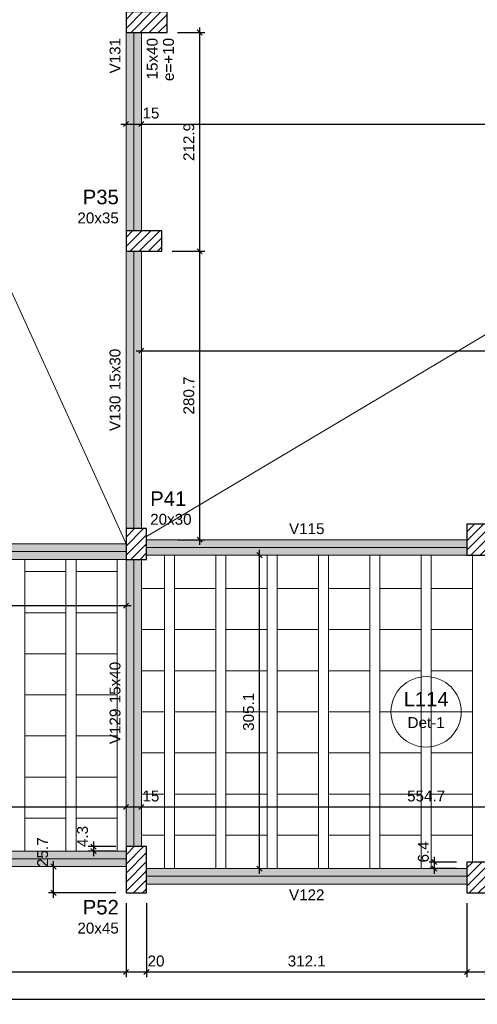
# Model space of a CAD drawing. Header units: millimetres. Extents: x 0 to 119, y 0 to 84.
# Tile 5 of 35: x 21 to 30, y 32 to 51. Entities that reach past the tile are written whole.
import ezdxf

# ---------------------------------------------------------------- set-up
doc = ezdxf.new("R2010")
doc.units = ezdxf.units.MM
doc.header["$MEASUREMENT"] = 0
doc.linetypes.add('NULL', pattern=[0])
doc.layers.get('0').update_dxf_attribs({"lineweight": 18})
for name, color, linetype, lineweight in [('FO-Aberturas', 7, 'Continuous', 5), ('FO-Cotas', 5, 'Continuous', 5), ('FO-Eixos', 5, 'Continuous', 5), ('FO-Hachura pilar que passa', 19, 'Continuous', 5), ('FO-Hachura viga', 43, 'Continuous', 5), ('FO-Hachuras das lajes', 1, 'Continuous', 20), ('FO-Pilares', 4, 'Continuous', 30), ('FO-Textos das lajes', 3, 'Continuous', 20), ('FO-Textos das vigas', 7, 'Continuous', 5), ('FO-Textos dos pilares', 7, 'Continuous', 5), ('FO-Vigas', 1, 'Continuous', 20)]:
    doc.layers.add(name, color=color, linetype=linetype, lineweight=lineweight)
doc.styles.add('Arial', font='txt')
doc.dimstyles.new('UM_50.000000', dxfattribs={"dimtxt": 0.18, "dimasz": 0.1, "dimexe": 0.1, "dimexo": 0.2, "dimgap": 0, "dimtad": 1, "dimtih": 1, "dimtoh": 1, "dimdec": 1, "dimlfac": 50, "dimzin": 0, "dimdsep": 46, "dimtxsty": 'Standard', "dimcen": 0.09, "dimdle": 0.1, "dimadec": 1, "dimazin": 2, "dimtfac": 1, "dimtdec": 4, "dimtofl": 0, "dimtmove": 0, "dimatfit": 3, "dimfxl": 1, "dimtolj": 1, "dimarcsym": 0})

# ---------------------------------------------------------------- blocks, each defined once
blk = doc.blocks.new('_Oblique')
at = {"color": 0, "linetype": 'ByBlock', "lineweight": -2}
blk.add_line((-0.5, -0.5), (0.5, 0.5), dxfattribs=at)
blk = doc.blocks.new('*D27')
at = {"layer": 'Defpoints', "color": 0}
for p in [(10.715, 34.555), (22.758, 34.041), (22.758, 32.501)]:
    blk.add_point(p, dxfattribs=at)
at = {"layer": 'FO-Cotas', "color": 0, "lineweight": -2}
for p, q in [((10.715, 34.355), (10.715, 32.401)), ((22.758, 33.841), (22.758, 32.401)), ((10.615, 32.501), (22.858, 32.501))]:
    blk.add_line(p, q, dxfattribs=at)
at = {"layer": 'FO-Cotas', "color": 0, "lineweight": -2, "xscale": 0.1, "yscale": 0.1, "zscale": 0.1, "rotation": 180}
blk.add_blockref('_Oblique', (10.715, 32.501), dxfattribs=at)
at = {"layer": 'FO-Cotas', "color": 0, "lineweight": -2, "xscale": 0.1, "yscale": 0.1, "zscale": 0.1}
blk.add_blockref('_Oblique', (22.758, 32.501), dxfattribs=at)
at = {"layer": 'FO-Cotas', "color": 7, "insert": (16.736, 32.713), "char_height": 0.2118, "attachment_point": 5, "rotation": 0.0057, "style": 'Arial'}
blk.add_mtext('\\A1;602.2', dxfattribs=at)
blk = doc.blocks.new('*D28')
at = {"layer": 'Defpoints', "color": 0}
for p in [(22.758, 34.041), (23.158, 34.041), (23.158, 32.501)]:
    blk.add_point(p, dxfattribs=at)
at = {"layer": 'FO-Cotas', "color": 0, "lineweight": -2}
for p, q in [((22.758, 33.841), (22.758, 32.401)), ((23.158, 33.841), (23.158, 32.401)), ((22.658, 32.501), (23.258, 32.501))]:
    blk.add_line(p, q, dxfattribs=at)
at = {"layer": 'FO-Cotas', "color": 0, "lineweight": -2, "xscale": 0.1, "yscale": 0.1, "zscale": 0.1, "rotation": 180}
blk.add_blockref('_Oblique', (22.758, 32.501), dxfattribs=at)
at = {"layer": 'FO-Cotas', "color": 0, "lineweight": -2, "xscale": 0.1, "yscale": 0.1, "zscale": 0.1}
blk.add_blockref('_Oblique', (23.158, 32.501), dxfattribs=at)
at = {"layer": 'FO-Cotas', "color": 7, "insert": (23.343, 32.713), "char_height": 0.2118, "attachment_point": 5, "rotation": 0.0057, "style": 'Arial'}
blk.add_mtext('\\A1;20', dxfattribs=at)
blk = doc.blocks.new('*D29')
at = {"layer": 'Defpoints', "color": 0}
for p in [(23.158, 34.041), (29.399, 34.041), (29.399, 32.501)]:
    blk.add_point(p, dxfattribs=at)
at = {"layer": 'FO-Cotas', "color": 0, "lineweight": -2}
for p, q in [((23.158, 33.841), (23.158, 32.401)), ((29.399, 33.841), (29.399, 32.401)), ((23.058, 32.501), (29.499, 32.501))]:
    blk.add_line(p, q, dxfattribs=at)
at = {"layer": 'FO-Cotas', "color": 0, "lineweight": -2, "xscale": 0.1, "yscale": 0.1, "zscale": 0.1, "rotation": 180}
blk.add_blockref('_Oblique', (23.158, 32.501), dxfattribs=at)
at = {"layer": 'FO-Cotas', "color": 0, "lineweight": -2, "xscale": 0.1, "yscale": 0.1, "zscale": 0.1}
blk.add_blockref('_Oblique', (29.399, 32.501), dxfattribs=at)
at = {"layer": 'FO-Cotas', "color": 7, "insert": (26.279, 32.713), "char_height": 0.2118, "attachment_point": 5, "rotation": 0.0057, "style": 'Arial'}
blk.add_mtext('\\A1;312.1', dxfattribs=at)
blk = doc.blocks.new('*D30')
at = {"layer": 'Defpoints', "color": 0}
for p in [(29.399, 34.041), (29.799, 34.041), (29.799, 32.501)]:
    blk.add_point(p, dxfattribs=at)
at = {"layer": 'FO-Cotas', "color": 0, "lineweight": -2}
for p, q in [((29.399, 33.841), (29.399, 32.401)), ((29.799, 33.841), (29.799, 32.401)), ((29.299, 32.501), (29.899, 32.501))]:
    blk.add_line(p, q, dxfattribs=at)
at = {"layer": 'FO-Cotas', "color": 0, "lineweight": -2, "xscale": 0.1, "yscale": 0.1, "zscale": 0.1, "rotation": 180}
blk.add_blockref('_Oblique', (29.399, 32.501), dxfattribs=at)
at = {"layer": 'FO-Cotas', "color": 0, "lineweight": -2, "xscale": 0.1, "yscale": 0.1, "zscale": 0.1}
blk.add_blockref('_Oblique', (29.799, 32.501), dxfattribs=at)
at = {"layer": 'FO-Cotas', "color": 7, "insert": (29.984, 32.713), "char_height": 0.2118, "attachment_point": 5, "rotation": 0.0057, "style": 'Arial'}
blk.add_mtext('\\A1;20', dxfattribs=at)
blk = doc.blocks.new('*D44')
at = {"layer": 'Defpoints', "color": 0}
for p in [(10.315, 34.555), (79.615, 33.913), (79.615, 31.971)]:
    blk.add_point(p, dxfattribs=at)
at = {"layer": 'FO-Cotas', "color": 0, "lineweight": -2}
for p, q in [((10.315, 34.355), (10.315, 31.871)), ((79.615, 33.713), (79.615, 31.871)), ((10.215, 31.971), (79.715, 31.971))]:
    blk.add_line(p, q, dxfattribs=at)
at = {"layer": 'FO-Cotas', "color": 0, "lineweight": -2, "xscale": 0.1, "yscale": 0.1, "zscale": 0.1, "rotation": 180}
blk.add_blockref('_Oblique', (10.315, 31.971), dxfattribs=at)
at = {"layer": 'FO-Cotas', "color": 0, "lineweight": -2, "xscale": 0.1, "yscale": 0.1, "zscale": 0.1}
blk.add_blockref('_Oblique', (79.615, 31.971), dxfattribs=at)
at = {"layer": 'FO-Cotas', "color": 7, "insert": (44.965, 32.183), "char_height": 0.2118, "attachment_point": 5, "style": 'Arial'}
blk.add_mtext('\\A1;3465', dxfattribs=at)
blk = doc.blocks.new('*D46')
at = {"layer": 'Defpoints', "color": 0}
for p in [(21.346, 34.555), (21.346, 34.555), (22.758, 34.041)]:
    blk.add_point(p, dxfattribs=at)
at = {"layer": 'FO-Cotas', "color": 0, "lineweight": -2}
for p, q in [((21.346, 33.941), (21.346, 34.655)), ((22.558, 34.041), (21.246, 34.041))]:
    blk.add_line(p, q, dxfattribs=at)
at = {"layer": 'FO-Cotas', "color": 0, "lineweight": -2, "xscale": 0.1, "yscale": 0.1, "zscale": 0.1}
for p, rotation in [((21.346, 34.555), 90), ((21.346, 34.041), 270)]:
    blk.add_blockref('_Oblique', p, dxfattribs=dict(at, rotation=rotation))
at = {"layer": 'FO-Cotas', "color": 7, "insert": (21.134, 34.833), "char_height": 0.2118, "attachment_point": 5, "rotation": 90, "style": 'Arial'}
blk.add_mtext('\\A1;25.7', dxfattribs=at)
blk = doc.blocks.new('*D83')
at = {"layer": 'Defpoints', "color": 0}
for p in [(11.479, 35.713), (22.758, 35.713), (22.758, 35.713)]:
    blk.add_point(p, dxfattribs=at)
at = {"layer": 'FO-Cotas', "color": 0, "lineweight": -2}
blk.add_line((11.379, 35.713), (22.858, 35.713), dxfattribs=at)
at = {"layer": 'FO-Cotas', "color": 0, "lineweight": -2, "xscale": 0.1, "yscale": 0.1, "zscale": 0.1, "rotation": 180}
blk.add_blockref('_Oblique', (11.479, 35.713), dxfattribs=at)
at = {"layer": 'FO-Cotas', "color": 0, "lineweight": -2, "xscale": 0.1, "yscale": 0.1, "zscale": 0.1}
blk.add_blockref('_Oblique', (22.758, 35.713), dxfattribs=at)
at = {"layer": 'FO-Cotas', "color": 7, "insert": (17.118, 35.925), "char_height": 0.2118, "attachment_point": 5, "rotation": 0.0057, "style": 'Arial'}
blk.add_mtext('\\A1;564', dxfattribs=at)
blk = doc.blocks.new('*D84')
at = {"layer": 'Defpoints', "color": 0}
for p in [(22.758, 35.713), (23.058, 35.713), (23.058, 35.713)]:
    blk.add_point(p, dxfattribs=at)
at = {"layer": 'FO-Cotas', "color": 0, "lineweight": -2}
blk.add_line((22.658, 35.713), (23.158, 35.713), dxfattribs=at)
at = {"layer": 'FO-Cotas', "color": 0, "lineweight": -2, "xscale": 0.1, "yscale": 0.1, "zscale": 0.1, "rotation": 180}
blk.add_blockref('_Oblique', (22.758, 35.713), dxfattribs=at)
at = {"layer": 'FO-Cotas', "color": 0, "lineweight": -2, "xscale": 0.1, "yscale": 0.1, "zscale": 0.1}
blk.add_blockref('_Oblique', (23.058, 35.713), dxfattribs=at)
at = {"layer": 'FO-Cotas', "color": 7, "insert": (23.243, 35.925), "char_height": 0.2118, "attachment_point": 5, "rotation": 0.0057, "style": 'Arial'}
blk.add_mtext('\\A1;15', dxfattribs=at)
blk = doc.blocks.new('*D85')
at = {"layer": 'Defpoints', "color": 0}
for p in [(23.058, 35.713), (34.152, 35.713), (34.152, 35.713)]:
    blk.add_point(p, dxfattribs=at)
at = {"layer": 'FO-Cotas', "color": 0, "lineweight": -2}
blk.add_line((22.958, 35.713), (34.252, 35.713), dxfattribs=at)
at = {"layer": 'FO-Cotas', "color": 0, "lineweight": -2, "xscale": 0.1, "yscale": 0.1, "zscale": 0.1, "rotation": 180}
blk.add_blockref('_Oblique', (23.058, 35.713), dxfattribs=at)
at = {"layer": 'FO-Cotas', "color": 0, "lineweight": -2, "xscale": 0.1, "yscale": 0.1, "zscale": 0.1}
blk.add_blockref('_Oblique', (34.152, 35.713), dxfattribs=at)
at = {"layer": 'FO-Cotas', "color": 7, "insert": (28.605, 35.925), "char_height": 0.2118, "attachment_point": 5, "rotation": 0.0057, "style": 'Arial'}
blk.add_mtext('\\A1;554.7', dxfattribs=at)
blk = doc.blocks.new('*D99')
at = {"layer": 'Defpoints', "color": 0}
for p in [(10.615, 39.632), (22.758, 39.632), (22.758, 39.632)]:
    blk.add_point(p, dxfattribs=at)
at = {"layer": 'FO-Cotas', "color": 0, "lineweight": -2}
blk.add_line((10.515, 39.632), (22.858, 39.632), dxfattribs=at)
at = {"layer": 'FO-Cotas', "color": 0, "lineweight": -2, "xscale": 0.1, "yscale": 0.1, "zscale": 0.1, "rotation": 180}
blk.add_blockref('_Oblique', (10.615, 39.632), dxfattribs=at)
at = {"layer": 'FO-Cotas', "color": 0, "lineweight": -2, "xscale": 0.1, "yscale": 0.1, "zscale": 0.1}
blk.add_blockref('_Oblique', (22.758, 39.632), dxfattribs=at)
at = {"layer": 'FO-Cotas', "color": 7, "insert": (16.686, 39.844), "char_height": 0.2118, "attachment_point": 5, "rotation": 0.0057, "style": 'Arial'}
blk.add_mtext('\\A1;607.2', dxfattribs=at)
blk = doc.blocks.new('*D102')
at = {"layer": 'Defpoints', "color": 0}
for p in [(23.058, 44.593), (65.575, 44.593), (65.575, 44.593)]:
    blk.add_point(p, dxfattribs=at)
at = {"layer": 'FO-Cotas', "color": 0, "lineweight": -2}
blk.add_line((22.958, 44.593), (65.675, 44.593), dxfattribs=at)
at = {"layer": 'FO-Cotas', "color": 0, "lineweight": -2, "xscale": 0.1, "yscale": 0.1, "zscale": 0.1, "rotation": 180}
blk.add_blockref('_Oblique', (23.058, 44.593), dxfattribs=at)
at = {"layer": 'FO-Cotas', "color": 0, "lineweight": -2, "xscale": 0.1, "yscale": 0.1, "zscale": 0.1}
blk.add_blockref('_Oblique', (65.575, 44.593), dxfattribs=at)
at = {"layer": 'FO-Cotas', "color": 7, "insert": (44.316, 44.805), "char_height": 0.2118, "attachment_point": 5, "rotation": 0.0057, "style": 'Arial'}
blk.add_mtext('\\A1;2125.8', dxfattribs=at)
blk = doc.blocks.new('*D112')
at = {"layer": 'Defpoints', "color": 0}
for p in [(22.758, 49.006), (23.058, 49.006), (23.058, 49.006)]:
    blk.add_point(p, dxfattribs=at)
at = {"layer": 'FO-Cotas', "color": 0, "lineweight": -2}
blk.add_line((22.658, 49.006), (23.158, 49.006), dxfattribs=at)
at = {"layer": 'FO-Cotas', "color": 0, "lineweight": -2, "xscale": 0.1, "yscale": 0.1, "zscale": 0.1, "rotation": 180}
blk.add_blockref('_Oblique', (22.758, 49.006), dxfattribs=at)
at = {"layer": 'FO-Cotas', "color": 0, "lineweight": -2, "xscale": 0.1, "yscale": 0.1, "zscale": 0.1}
blk.add_blockref('_Oblique', (23.058, 49.006), dxfattribs=at)
at = {"layer": 'FO-Cotas', "color": 7, "insert": (23.243, 49.218), "char_height": 0.2118, "attachment_point": 5, "rotation": 0.0057, "style": 'Arial'}
blk.add_mtext('\\A1;15', dxfattribs=at)
blk = doc.blocks.new('*D113')
at = {"layer": 'Defpoints', "color": 0}
for p in [(23.058, 49.006), (69.395, 49.006), (69.395, 49.006)]:
    blk.add_point(p, dxfattribs=at)
at = {"layer": 'FO-Cotas', "color": 0, "lineweight": -2}
blk.add_line((22.958, 49.006), (69.495, 49.006), dxfattribs=at)
at = {"layer": 'FO-Cotas', "color": 0, "lineweight": -2, "xscale": 0.1, "yscale": 0.1, "zscale": 0.1, "rotation": 180}
blk.add_blockref('_Oblique', (23.058, 49.006), dxfattribs=at)
at = {"layer": 'FO-Cotas', "color": 0, "lineweight": -2, "xscale": 0.1, "yscale": 0.1, "zscale": 0.1}
blk.add_blockref('_Oblique', (69.395, 49.006), dxfattribs=at)
at = {"layer": 'FO-Cotas', "color": 7, "insert": (46.226, 49.218), "char_height": 0.2118, "attachment_point": 5, "rotation": 0.0057, "style": 'Arial'}
blk.add_mtext('\\A1;2316.8', dxfattribs=at)
blk = doc.blocks.new('*D154')
at = {"layer": 'Defpoints', "color": 0}
for p in [(25.358, 40.615), (25.358, 40.615), (25.358, 34.513)]:
    blk.add_point(p, dxfattribs=at)
at = {"layer": 'FO-Cotas', "color": 0, "lineweight": -2}
blk.add_line((25.358, 34.413), (25.358, 40.715), dxfattribs=at)
at = {"layer": 'FO-Cotas', "color": 0, "lineweight": -2, "xscale": 0.1, "yscale": 0.1, "zscale": 0.1}
for p, rotation in [((25.358, 40.615), 90), ((25.358, 34.513), 270)]:
    blk.add_blockref('_Oblique', p, dxfattribs=dict(at, rotation=rotation))
at = {"layer": 'FO-Cotas', "color": 7, "insert": (25.146, 37.564), "char_height": 0.2118, "attachment_point": 5, "rotation": 90, "style": 'Arial'}
blk.add_mtext('\\A1;305.1', dxfattribs=at)
blk = doc.blocks.new('*D228')
at = {"layer": 'Defpoints', "color": 0}
for p in [(22.758, 34.941), (22.123, 34.855), (22.758, 34.855)]:
    blk.add_point(p, dxfattribs=at)
at = {"layer": 'FO-Cotas', "color": 0, "lineweight": -2}
for p, q in [((22.558, 34.941), (22.023, 34.941)), ((22.123, 35.041), (22.123, 34.755)), ((22.558, 34.855), (22.023, 34.855))]:
    blk.add_line(p, q, dxfattribs=at)
at = {"layer": 'FO-Cotas', "color": 0, "lineweight": -2, "xscale": 0.1, "yscale": 0.1, "zscale": 0.1}
for p, rotation in [((22.123, 34.941), 90), ((22.123, 34.855), 270)]:
    blk.add_blockref('_Oblique', p, dxfattribs=dict(at, rotation=rotation))
at = {"layer": 'FO-Cotas', "color": 7, "insert": (21.911, 35.138), "char_height": 0.2118, "attachment_point": 5, "rotation": 90, "style": 'Arial'}
blk.add_mtext('\\A1;4.3', dxfattribs=at)
blk = doc.blocks.new('*D229')
at = {"layer": 'Defpoints', "color": 0}
for p in [(28.764, 34.513), (29.399, 34.641), (29.399, 34.513)]:
    blk.add_point(p, dxfattribs=at)
at = {"layer": 'FO-Cotas', "color": 0, "lineweight": -2}
for p, q in [((28.764, 34.741), (28.764, 34.413)), ((29.199, 34.641), (28.664, 34.641)), ((29.199, 34.513), (28.664, 34.513))]:
    blk.add_line(p, q, dxfattribs=at)
at = {"layer": 'FO-Cotas', "color": 0, "lineweight": -2, "xscale": 0.1, "yscale": 0.1, "zscale": 0.1}
for p, rotation in [((28.764, 34.641), 90), ((28.764, 34.513), 270)]:
    blk.add_blockref('_Oblique', p, dxfattribs=dict(at, rotation=rotation))
at = {"layer": 'FO-Cotas', "color": 7, "insert": (28.552, 34.838), "char_height": 0.2118, "attachment_point": 5, "rotation": 90, "style": 'Arial'}
blk.add_mtext('\\A1;6.4', dxfattribs=at)
blk = doc.blocks.new('*D234')
at = {"layer": 'Defpoints', "color": 0}
for p in [(23.458, 46.528), (24.193, 46.528), (23.558, 40.915)]:
    blk.add_point(p, dxfattribs=at)
at = {"layer": 'FO-Cotas', "color": 0, "lineweight": -2}
for p, q in [((24.193, 40.815), (24.193, 46.628)), ((23.658, 46.528), (24.293, 46.528)), ((23.758, 40.915), (24.293, 40.915))]:
    blk.add_line(p, q, dxfattribs=at)
at = {"layer": 'FO-Cotas', "color": 0, "lineweight": -2, "xscale": 0.1, "yscale": 0.1, "zscale": 0.1}
for p, rotation in [((24.193, 46.528), 90), ((24.193, 40.915), 270)]:
    blk.add_blockref('_Oblique', p, dxfattribs=dict(at, rotation=rotation))
at = {"layer": 'FO-Cotas', "color": 7, "insert": (23.982, 43.722), "char_height": 0.2118, "attachment_point": 5, "rotation": 90, "style": 'Arial'}
blk.add_mtext('\\A1;280.7', dxfattribs=at)
blk = doc.blocks.new('*D235')
at = {"layer": 'Defpoints', "color": 0}
for p in [(23.558, 50.787), (24.193, 50.787), (23.458, 46.528)]:
    blk.add_point(p, dxfattribs=at)
at = {"layer": 'FO-Cotas', "color": 0, "lineweight": -2}
for p, q in [((24.193, 46.428), (24.193, 50.887)), ((23.758, 50.787), (24.293, 50.787)), ((23.658, 46.528), (24.293, 46.528))]:
    blk.add_line(p, q, dxfattribs=at)
at = {"layer": 'FO-Cotas', "color": 0, "lineweight": -2, "xscale": 0.1, "yscale": 0.1, "zscale": 0.1}
for p, rotation in [((24.193, 50.787), 90), ((24.193, 46.528), 270)]:
    blk.add_blockref('_Oblique', p, dxfattribs=dict(at, rotation=rotation))
at = {"layer": 'FO-Cotas', "color": 7, "insert": (23.982, 48.657), "char_height": 0.2118, "attachment_point": 5, "rotation": 90, "style": 'Arial'}
blk.add_mtext('\\A1;212.9', dxfattribs=at)

msp = doc.modelspace()

# ---------------------------------------------------------------- hatches: boundary and pattern name
at = {"layer": 'FO-Hachura pilar que passa', "linetype": 'Continuous'}
h = msp.add_hatch(dxfattribs=at)
h.set_pattern_fill('ANSI31', color=19, style=0)
h.paths.add_polyline_path([(23.558, 50.7868), (23.558, 50.9868), (23.558, 51.1868), (23.158, 51.1868), (22.758, 51.1868), (22.758, 50.9868), (22.758, 50.7868), (23.158, 50.7868)])
h = msp.add_hatch(dxfattribs=at)
h.set_pattern_fill('ANSI31', color=19, style=0)
h.paths.add_polyline_path([(23.458, 46.5282), (23.458, 46.7282), (23.458, 46.9282), (23.108, 46.9282), (22.758, 46.9282), (22.758, 46.7282), (22.758, 46.5282), (23.108, 46.5282)])
h = msp.add_hatch(dxfattribs=at)
h.set_pattern_fill('ANSI31', color=19, style=0)
h.paths.add_polyline_path([(29.3992, 40.6152), (29.5992, 40.6152), (29.7992, 40.6152), (29.7992, 40.9152), (29.7992, 41.2152), (29.5992, 41.2152), (29.3992, 41.2152), (29.3992, 40.9152)])
h = msp.add_hatch(dxfattribs=at)
h.set_pattern_fill('ANSI31', color=19, style=0)
h.paths.add_polyline_path([(22.758, 40.5322), (22.958, 40.5322), (23.158, 40.5322), (23.158, 40.8322), (23.158, 41.1322), (22.958, 41.1322), (22.758, 41.1322), (22.758, 40.8322)])
h = msp.add_hatch(dxfattribs=at)
h.set_pattern_fill('ANSI31', color=19, style=0)
h.paths.add_polyline_path([(23.158, 34.9406), (22.958, 34.9406), (22.758, 34.9406), (22.758, 34.4906), (22.758, 34.0406), (22.958, 34.0406), (23.158, 34.0406), (23.158, 34.4906)])
h = msp.add_hatch(dxfattribs=at)
h.set_pattern_fill('ANSI31', color=19, style=0)
h.paths.add_polyline_path([(29.3992, 34.0406), (29.5992, 34.0406), (29.7992, 34.0406), (29.7992, 34.3406), (29.7992, 34.6406), (29.5992, 34.6406), (29.3992, 34.6406), (29.3992, 34.3406)])
at = {"layer": 'FO-Hachura viga', "linetype": 'Continuous'}
for points in [[(23.0582, 50.787), (23.0582, 50.787), (22.7582, 50.787), (22.7582, 46.9282), (23.0582, 46.9282), (23.0582, 50.787)], [(23.0582, 46.5282), (23.0582, 46.5282), (22.7582, 46.5282), (22.7582, 41.1322), (23.0582, 41.1322), (23.0582, 46.5282)], [(22.7582, 40.8324), (22.7582, 40.8324), (10.6146, 40.8324), (10.4646, 40.6822), (10.6146, 40.5322), (22.7582, 40.5322), (22.7582, 40.8324)], [(29.3992, 40.9154), (29.3992, 40.9154), (23.1582, 40.9154), (23.1582, 40.6154), (29.3992, 40.6154), (29.3992, 40.9154)], [(23.058, 40.5322), (23.058, 40.5322), (22.7582, 40.5322), (22.7582, 34.9406), (23.058, 34.9406), (23.058, 40.5322)], [(22.7582, 34.8554), (22.7582, 34.8554), (11.349, 34.8554), (11.349, 34.5554), (22.7582, 34.5554), (22.7582, 34.8554)], [(29.3992, 34.513), (29.3992, 34.513), (23.1582, 34.513), (23.1582, 34.213), (29.3992, 34.213), (29.3992, 34.513)]]:
    msp.add_hatch(color=43, dxfattribs=at).paths.add_polyline_path(points)

# ---------------------------------------------------------------- linework, layer by layer
at = {"layer": 'FO-Aberturas'}
for p, q in [((23.158, 40.9752), (65.518, 66.1972)), ((12.96, 62.3622), (22.758, 40.8322))]:
    msp.add_line(p, q, dxfattribs=at)
at = {"layer": 'FO-Eixos'}
for p, q in [((22.908, 46.9282), (22.908, 50.7868)), ((22.908, 41.1322), (22.908, 46.5282)), ((10.4646, 40.6822), (22.758, 40.6822)), ((23.158, 40.7652), (29.3992, 40.7652)), ((22.908, 34.9406), (22.908, 40.5322)), ((11.349, 34.7052), (22.758, 34.7052)), ((23.158, 34.363), (29.3992, 34.363))]:
    msp.add_line(p, q, dxfattribs=at)
for points in [[(23.058, 39.9642), (23.505, 39.9642), (23.505, 40.6152)], [(23.705, 40.6152), (23.705, 39.9642), (24.505, 39.9642), (24.505, 40.6152)], [(24.705, 40.6152), (24.705, 39.9642), (25.505, 39.9642), (25.505, 40.6152)], [(25.705, 40.6152), (25.705, 39.9642), (26.505, 39.9642), (26.505, 40.6152)], [(26.705, 40.6152), (26.705, 39.9642), (27.505, 39.9642), (27.505, 40.6152)], [(27.705, 40.6152), (27.705, 39.9642), (28.505, 39.9642), (28.505, 40.6152)], [(28.705, 40.6152), (28.705, 39.9642), (29.505, 39.9642), (29.505, 40.6152)], [(23.058, 39.1642), (23.505, 39.1642), (23.505, 39.9642), (23.058, 39.9642)], [(23.058, 38.3642), (23.505, 38.3642), (23.505, 39.1642), (23.058, 39.1642)], [(23.058, 37.5642), (23.505, 37.5642), (23.505, 38.3642), (23.058, 38.3642)], [(23.058, 36.7642), (23.505, 36.7642), (23.505, 37.5642), (23.058, 37.5642)], [(23.058, 35.9642), (23.505, 35.9642), (23.505, 36.7642), (23.058, 36.7642)], [(23.058, 35.1642), (23.505, 35.1642), (23.505, 35.9642), (23.058, 35.9642)], [(21.586, 34.8552), (21.586, 35.4942), (20.786, 35.4942), (20.786, 34.8552)], [(22.586, 34.8552), (22.586, 35.4942), (21.786, 35.4942), (21.786, 34.8552)], [(23.505, 34.5132), (23.505, 35.1642), (23.058, 35.1642)], [(24.505, 34.5132), (24.505, 35.1642), (23.705, 35.1642), (23.705, 34.5132)], [(25.505, 34.5132), (25.505, 35.1642), (24.705, 35.1642), (24.705, 34.5132)], [(26.505, 34.5132), (26.505, 35.1642), (25.705, 35.1642), (25.705, 34.5132)], [(27.505, 34.5132), (27.505, 35.1642), (26.705, 35.1642), (26.705, 34.5132)], [(28.505, 34.5132), (28.505, 35.1642), (27.705, 35.1642), (27.705, 34.5132)], [(29.505, 34.6402), (29.505, 35.1642), (28.705, 35.1642), (28.705, 34.5132)]]:
    msp.add_lwpolyline(points, dxfattribs=at)
for points in [[(21.586, 39.4942), (21.586, 40.2932), (20.786, 40.2932), (20.786, 39.4942), (21.586, 39.4942)], [(22.586, 39.4942), (22.586, 40.2932), (21.786, 40.2932), (21.786, 39.4942), (22.586, 39.4942)], [(24.505, 39.1642), (24.505, 39.9642), (23.705, 39.9642), (23.705, 39.1642), (24.505, 39.1642)], [(25.505, 39.1642), (25.505, 39.9642), (24.705, 39.9642), (24.705, 39.1642), (25.505, 39.1642)], [(26.505, 39.1642), (26.505, 39.9642), (25.705, 39.9642), (25.705, 39.1642), (26.505, 39.1642)], [(27.505, 39.1642), (27.505, 39.9642), (26.705, 39.9642), (26.705, 39.1642), (27.505, 39.1642)], [(28.505, 39.1642), (28.505, 39.9642), (27.705, 39.9642), (27.705, 39.1642), (28.505, 39.1642)], [(29.505, 39.1642), (29.505, 39.9642), (28.705, 39.9642), (28.705, 39.1642), (29.505, 39.1642)], [(21.586, 38.6942), (21.586, 39.4942), (20.786, 39.4942), (20.786, 38.6942), (21.586, 38.6942)], [(22.586, 38.6942), (22.586, 39.4942), (21.786, 39.4942), (21.786, 38.6942), (22.586, 38.6942)], [(24.505, 38.3642), (24.505, 39.1642), (23.705, 39.1642), (23.705, 38.3642), (24.505, 38.3642)], [(25.505, 38.3642), (25.505, 39.1642), (24.705, 39.1642), (24.705, 38.3642), (25.505, 38.3642)], [(26.505, 38.3642), (26.505, 39.1642), (25.705, 39.1642), (25.705, 38.3642), (26.505, 38.3642)], [(27.505, 38.3642), (27.505, 39.1642), (26.705, 39.1642), (26.705, 38.3642), (27.505, 38.3642)], [(28.505, 38.3642), (28.505, 39.1642), (27.705, 39.1642), (27.705, 38.3642), (28.505, 38.3642)], [(29.505, 38.3642), (29.505, 39.1642), (28.705, 39.1642), (28.705, 38.3642), (29.505, 38.3642)], [(21.586, 37.8932), (21.586, 38.6942), (20.786, 38.6942), (20.786, 37.8932), (21.586, 37.8932)], [(22.586, 37.8932), (22.586, 38.6942), (21.786, 38.6942), (21.786, 37.8932), (22.586, 37.8932)], [(24.505, 37.5642), (24.505, 38.3642), (23.705, 38.3642), (23.705, 37.5642), (24.505, 37.5642)], [(25.505, 37.5642), (25.505, 38.3642), (24.705, 38.3642), (24.705, 37.5642), (25.505, 37.5642)], [(26.505, 37.5642), (26.505, 38.3642), (25.705, 38.3642), (25.705, 37.5642), (26.505, 37.5642)], [(27.505, 37.5642), (27.505, 38.3642), (26.705, 38.3642), (26.705, 37.5642), (27.505, 37.5642)], [(28.505, 37.5642), (28.505, 38.3642), (27.705, 38.3642), (27.705, 37.5642), (28.505, 37.5642)], [(29.505, 37.5642), (29.505, 38.3642), (28.705, 38.3642), (28.705, 37.5642), (29.505, 37.5642)], [(21.586, 37.0942), (21.586, 37.8932), (20.786, 37.8932), (20.786, 37.0942), (21.586, 37.0942)], [(22.586, 37.0942), (22.586, 37.8932), (21.786, 37.8932), (21.786, 37.0942), (22.586, 37.0942)], [(24.505, 36.7642), (24.505, 37.5642), (23.705, 37.5642), (23.705, 36.7642), (24.505, 36.7642)], [(25.505, 36.7642), (25.505, 37.5642), (24.705, 37.5642), (24.705, 36.7642), (25.505, 36.7642)], [(26.505, 36.7642), (26.505, 37.5642), (25.705, 37.5642), (25.705, 36.7642), (26.505, 36.7642)], [(27.505, 36.7642), (27.505, 37.5642), (26.705, 37.5642), (26.705, 36.7642), (27.505, 36.7642)], [(28.505, 36.7642), (28.505, 37.5642), (27.705, 37.5642), (27.705, 36.7642), (28.505, 36.7642)], [(29.505, 36.7642), (29.505, 37.5642), (28.705, 37.5642), (28.705, 36.7642), (29.505, 36.7642)], [(21.586, 36.2932), (21.586, 37.0942), (20.786, 37.0942), (20.786, 36.2932), (21.586, 36.2932)], [(22.586, 36.2932), (22.586, 37.0942), (21.786, 37.0942), (21.786, 36.2932), (22.586, 36.2932)], [(24.505, 35.9642), (24.505, 36.7642), (23.705, 36.7642), (23.705, 35.9642), (24.505, 35.9642)], [(25.505, 35.9642), (25.505, 36.7642), (24.705, 36.7642), (24.705, 35.9642), (25.505, 35.9642)], [(26.505, 35.9642), (26.505, 36.7642), (25.705, 36.7642), (25.705, 35.9642), (26.505, 35.9642)], [(27.505, 35.9642), (27.505, 36.7642), (26.705, 36.7642), (26.705, 35.9642), (27.505, 35.9642)], [(28.505, 35.9642), (28.505, 36.7642), (27.705, 36.7642), (27.705, 35.9642), (28.505, 35.9642)], [(29.505, 35.9642), (29.505, 36.7642), (28.705, 36.7642), (28.705, 35.9642), (29.505, 35.9642)], [(21.586, 35.4942), (21.586, 36.2932), (20.786, 36.2932), (20.786, 35.4942), (21.586, 35.4942)], [(22.586, 35.4942), (22.586, 36.2932), (21.786, 36.2932), (21.786, 35.4942), (22.586, 35.4942)], [(24.505, 35.1642), (24.505, 35.9642), (23.705, 35.9642), (23.705, 35.1642), (24.505, 35.1642)], [(25.505, 35.1642), (25.505, 35.9642), (24.705, 35.9642), (24.705, 35.1642), (25.505, 35.1642)], [(26.505, 35.1642), (26.505, 35.9642), (25.705, 35.9642), (25.705, 35.1642), (26.505, 35.1642)], [(27.505, 35.1642), (27.505, 35.9642), (26.705, 35.9642), (26.705, 35.1642), (27.505, 35.1642)], [(28.505, 35.1642), (28.505, 35.9642), (27.705, 35.9642), (27.705, 35.1642), (28.505, 35.1642)], [(29.505, 35.1642), (29.505, 35.9642), (28.705, 35.9642), (28.705, 35.1642), (29.505, 35.1642)]]:
    msp.add_lwpolyline(points, close=True, dxfattribs=at)
at = {"layer": 'FO-Hachuras das lajes'}
for p, q in [((20.786, 35.7652), (20.786, 40.5322)), ((21.586, 35.7652), (21.586, 40.5322)), ((21.786, 35.7652), (21.786, 40.5322)), ((22.586, 35.7652), (22.586, 40.5322)), ((23.505, 40.5322), (23.505, 40.6152)), ((23.505, 34.9402), (23.505, 40.5322)), ((23.705, 40.5322), (23.705, 40.6152)), ((23.705, 34.9402), (23.705, 40.5322)), ((24.505, 40.5322), (24.505, 40.6152)), ((24.505, 34.9402), (24.505, 40.5322)), ((24.705, 40.5322), (24.705, 40.6152)), ((24.705, 34.9402), (24.705, 40.5322)), ((25.505, 40.5322), (25.505, 40.6152)), ((25.505, 34.9402), (25.505, 40.5322)), ((25.705, 40.5322), (25.705, 40.6152)), ((25.705, 34.9402), (25.705, 40.5322)), ((26.505, 40.5322), (26.505, 40.6152)), ((26.505, 34.9402), (26.505, 40.5322)), ((26.705, 40.5322), (26.705, 40.6152)), ((26.705, 34.9402), (26.705, 40.5322)), ((27.505, 40.5322), (27.505, 40.6152)), ((27.505, 34.9402), (27.505, 40.5322)), ((27.705, 40.5322), (27.705, 40.6152)), ((27.705, 34.9402), (27.705, 40.5322)), ((28.505, 40.5322), (28.505, 40.6152)), ((28.505, 34.9402), (28.505, 40.5322)), ((28.705, 40.5322), (28.705, 40.6152)), ((28.705, 34.9402), (28.705, 40.5322)), ((29.505, 40.5322), (29.505, 40.6152)), ((29.505, 34.9402), (29.505, 40.5322)), ((20.786, 35.6352), (20.786, 35.7652)), ((21.586, 35.6352), (21.586, 35.7652)), ((21.786, 35.6352), (21.786, 35.7652)), ((22.586, 35.6352), (22.586, 35.7652)), ((20.786, 34.8552), (20.786, 35.6352)), ((21.586, 34.8552), (21.586, 35.6352)), ((21.786, 34.8552), (21.786, 35.6352)), ((22.586, 34.8552), (22.586, 35.6352)), ((23.505, 34.6402), (23.505, 34.9402)), ((23.705, 34.6402), (23.705, 34.9402)), ((24.505, 34.6402), (24.505, 34.9402)), ((24.705, 34.6402), (24.705, 34.9402)), ((25.505, 34.6402), (25.505, 34.9402)), ((25.705, 34.6402), (25.705, 34.9402)), ((26.505, 34.6402), (26.505, 34.9402)), ((26.705, 34.6402), (26.705, 34.9402)), ((27.505, 34.6402), (27.505, 34.9402)), ((27.705, 34.6402), (27.705, 34.9402)), ((28.505, 34.6402), (28.505, 34.9402)), ((28.705, 34.6402), (28.705, 34.9402)), ((29.505, 34.6402), (29.505, 34.9402)), ((23.505, 34.5132), (23.505, 34.6402)), ((23.705, 34.5132), (23.705, 34.6402)), ((24.505, 34.5132), (24.505, 34.6402)), ((24.705, 34.5132), (24.705, 34.6402)), ((25.505, 34.5132), (25.505, 34.6402)), ((25.705, 34.5132), (25.705, 34.6402)), ((26.505, 34.5132), (26.505, 34.6402)), ((26.705, 34.5132), (26.705, 34.6402)), ((27.505, 34.5132), (27.505, 34.6402)), ((27.705, 34.5132), (27.705, 34.6402)), ((28.505, 34.5132), (28.505, 34.6402)), ((28.705, 34.5132), (28.705, 34.6402))]:
    msp.add_line(p, q, dxfattribs=at)
at = {"layer": 'FO-Pilares'}
for points in [[(23.558, 50.7868), (23.558, 50.9868), (23.558, 51.1868), (23.158, 51.1868), (22.758, 51.1868), (22.758, 50.9868), (22.758, 50.7868), (23.158, 50.7868), (23.558, 50.7868)], [(23.458, 46.5282), (23.458, 46.7282), (23.458, 46.9282), (23.108, 46.9282), (22.758, 46.9282), (22.758, 46.7282), (22.758, 46.5282), (23.108, 46.5282), (23.458, 46.5282)], [(29.3992, 40.6152), (29.5992, 40.6152), (29.7992, 40.6152), (29.7992, 40.9152), (29.7992, 41.2152), (29.5992, 41.2152), (29.3992, 41.2152), (29.3992, 40.9152), (29.3992, 40.6152)], [(22.758, 40.5322), (22.958, 40.5322), (23.158, 40.5322), (23.158, 40.8322), (23.158, 41.1322), (22.958, 41.1322), (22.758, 41.1322), (22.758, 40.8322), (22.758, 40.5322)], [(23.158, 34.9406), (22.958, 34.9406), (22.758, 34.9406), (22.758, 34.4906), (22.758, 34.0406), (22.958, 34.0406), (23.158, 34.0406), (23.158, 34.4906), (23.158, 34.9406)], [(29.3992, 34.0406), (29.5992, 34.0406), (29.7992, 34.0406), (29.7992, 34.3406), (29.7992, 34.6406), (29.5992, 34.6406), (29.3992, 34.6406), (29.3992, 34.3406), (29.3992, 34.0406)]]:
    msp.add_lwpolyline(points, close=True, dxfattribs=at)
at = {"layer": 'FO-Textos das lajes'}
msp.add_line((27.9196, 37.5641), (29.2904, 37.5641), dxfattribs=at)
msp.add_circle((28.605, 37.5641), 0.6854, dxfattribs=at)
at = {"layer": 'FO-Vigas'}
for p, q in [((22.758, 46.9282), (22.758, 50.7868)), ((23.058, 46.9282), (23.058, 50.7868)), ((22.758, 41.1322), (22.758, 46.5282)), ((23.058, 41.1322), (23.058, 46.5282)), ((10.6146, 40.8322), (22.758, 40.8322)), ((23.158, 40.9152), (29.3992, 40.9152)), ((10.6146, 40.5322), (22.758, 40.5322)), ((22.758, 34.9406), (22.758, 40.5322)), ((23.058, 34.9406), (23.058, 40.5322)), ((23.158, 40.6152), (29.3992, 40.6152)), ((11.349, 34.8552), (22.758, 34.8552)), ((11.349, 34.5552), (22.758, 34.5552)), ((23.158, 34.513), (29.3992, 34.513)), ((23.158, 34.213), (29.3992, 34.213))]:
    msp.add_line(p, q, dxfattribs=at)

# ---------------------------------------------------------------- texts
at = {"layer": 'FO-Textos das lajes', "linetype": 'NULL', "attachment_point": 8, "line_spacing_factor": 0.798, "style": 'Arial'}
for s, insert, char_height, width in [('L114', (28.605, 37.6704), 0.2824, 1.735195), ('Det-1', (28.605, 37.2461), 0.2118, 1.418281)]:
    msp.add_mtext(s, dxfattribs=dict(at, insert=insert, char_height=char_height, width=width))
at = {"layer": 'FO-Textos das vigas', "linetype": 'NULL', "char_height": 0.2118, "rotation": 90.00021, "line_spacing_factor": 0.798, "style": 'Arial'}
for s, insert, width, attachment_point in [('V131', (22.6521, 50.6812), 1.354561, 9), ('15x40', (23.3761, 50.6812), 1.580273, 9), ('e=+10', (23.6931, 50.6812), 1.645127, 9), ('15x30', (22.6521, 43.8252), 1.580273, 7), ('V130', (22.6521, 43.7192), 1.354561, 9), ('15x40', (22.6521, 37.7312), 1.580273, 7), ('V129', (22.6521, 37.6262), 1.354561, 9)]:
    msp.add_mtext(s, dxfattribs=dict(at, insert=insert, width=width, attachment_point=attachment_point))
at = {"layer": 'FO-Textos das vigas', "linetype": 'NULL', "char_height": 0.2118, "width": 1.354561, "attachment_point": 8, "line_spacing_factor": 0.798, "style": 'Arial'}
for s, insert in [('V115', (26.279, 41.0211)), ('V122', (26.279, 33.8951))]:
    msp.add_mtext(s, dxfattribs=dict(at, insert=insert))
at = {"layer": 'FO-Textos dos pilares', "linetype": 'NULL', "line_spacing_factor": 0.798, "style": 'Arial'}
for s, insert, char_height, width, attachment_point in [('P35', (22.617, 47.4404), 0.2824, 1.387852, 9), ('20x35', (22.617, 47.0691), 0.2118, 1.580273, 9), ('P41', (23.229, 41.5734), 0.2824, 1.387852, 7), ('20x30', (23.229, 41.2031), 0.2118, 1.580273, 7), ('P52', (22.617, 33.6164), 0.2824, 1.387852, 9), ('20x45', (22.617, 33.2461), 0.2118, 1.580273, 9)]:
    msp.add_mtext(s, dxfattribs=dict(at, insert=insert, char_height=char_height, width=width, attachment_point=attachment_point))

# ---------------------------------------------------------------- dimensions: what is measured, and where the dimension line sits
at = {"layer": 'FO-Cotas'}
for base, p1, p2, override, picture, middle in [((24.1934, 50.7868), (23.458, 46.5282), (23.558, 50.7868), {"dimtxt": 0.2118, "dimasz": 0.1, "dimexe": 0.1, "dimexo": 0.2, "dimtad": 1, "dimtih": 0, "dimtoh": 0, "dimdec": 1, "dimlfac": 50, "dimzin": 8, "dimtxsty": 'Arial', "dimblk": 'Oblique', "dimblk1": 'Oblique', "dimblk2": 'Oblique', "dimsah": 1, "dimdle": 0.1, "dimse1": 0, "dimse2": 0, "dimclrt": 7, "dimadec": 1, "dimazin": 3, "dimtmove": 2, "dimldrblk": 'Oblique'}, '*D235', (23.9816, 48.6575)), ((24.193393, 46.5281765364), (23.557993, 40.9151765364), (23.457993, 46.5281765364), {"dimtxt": 0.2118, "dimasz": 0.1, "dimexe": 0.1, "dimexo": 0.2, "dimtad": 1, "dimtih": 0, "dimtoh": 0, "dimdec": 1, "dimlfac": 50, "dimzin": 8, "dimtxsty": 'Arial', "dimblk": 'Oblique', "dimblk1": 'Oblique', "dimblk2": 'Oblique', "dimsah": 1, "dimdle": 0.1, "dimse1": 0, "dimse2": 0, "dimclrt": 7, "dimadec": 1, "dimazin": 3, "dimtmove": 2, "dimldrblk": 'Oblique'}, '*D234', (23.981593, 43.7216765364)), ((25.358, 40.6152), (25.358, 34.513), (25.358, 40.6152), {"dimtxt": 0.2118, "dimasz": 0.1, "dimexe": 0.1, "dimexo": 0.2, "dimtad": 1, "dimtih": 0, "dimtoh": 0, "dimdec": 1, "dimlfac": 50, "dimzin": 8, "dimtxsty": 'Arial', "dimblk": 'Oblique', "dimblk1": 'Oblique', "dimblk2": 'Oblique', "dimsah": 1, "dimdle": 0.1, "dimse1": 1, "dimse2": 1, "dimclrt": 7, "dimadec": 1, "dimazin": 3, "dimtmove": 2, "dimldrblk": 'Oblique'}, '*D154', (25.1462, 37.5641)), ((22.1226, 34.8552), (22.758, 34.9406), (22.758, 34.8552), {"dimtxt": 0.2118, "dimasz": 0.1, "dimexe": 0.1, "dimexo": 0.2, "dimtad": 1, "dimtih": 0, "dimtoh": 0, "dimdec": 1, "dimlfac": 50, "dimzin": 8, "dimtxsty": 'Arial', "dimblk": 'Oblique', "dimblk1": 'Oblique', "dimblk2": 'Oblique', "dimsah": 1, "dimdle": 0.1, "dimse1": 0, "dimse2": 0, "dimclrt": 7, "dimadec": 1, "dimazin": 3, "dimtmove": 2, "dimldrblk": 'Oblique'}, '*D228', (21.9108, 35.1382)), ((21.346, 34.5552), (22.758, 34.0406), (21.346, 34.5552), {"dimtxt": 0.2118, "dimasz": 0.1, "dimexe": 0.1, "dimexo": 0.2, "dimtad": 1, "dimtih": 0, "dimtoh": 0, "dimdec": 1, "dimlfac": 50, "dimzin": 8, "dimtxsty": 'Arial', "dimblk": 'Oblique', "dimblk1": 'Oblique', "dimblk2": 'Oblique', "dimsah": 1, "dimdle": 0.1, "dimse1": 0, "dimse2": 1, "dimclrt": 7, "dimadec": 1, "dimazin": 3, "dimtmove": 2, "dimldrblk": 'Oblique'}, '*D46', (21.1342, 34.8334)), ((28.7638, 34.513), (29.3992, 34.6406), (29.3992, 34.513), {"dimtxt": 0.2118, "dimasz": 0.1, "dimexe": 0.1, "dimexo": 0.2, "dimtad": 1, "dimtih": 0, "dimtoh": 0, "dimdec": 1, "dimlfac": 50, "dimzin": 8, "dimtxsty": 'Arial', "dimblk": 'Oblique', "dimblk1": 'Oblique', "dimblk2": 'Oblique', "dimsah": 1, "dimdle": 0.1, "dimse1": 0, "dimse2": 0, "dimclrt": 7, "dimadec": 1, "dimazin": 3, "dimtmove": 2, "dimldrblk": 'Oblique'}, '*D229', (28.552, 34.8382))]:
    dim = msp.add_linear_dim(base=base, p1=p1, p2=p2, angle=90, dimstyle='UM_50.000000', override=override, dxfattribs=at)
    dim.commit()
    dim.dimension.update_dxf_attribs({"geometry": picture, "text_midpoint": middle, "dimtype": 160, "text_rotation": 90})
for base, p1, p2, override, picture, middle, turn in [((23.058, 49.0062), (22.758, 49.0062), (23.058, 49.0062), {"dimtxt": 0.2118, "dimasz": 0.1, "dimexe": 0.1, "dimexo": 0.2, "dimtad": 1, "dimtih": 0, "dimtoh": 0, "dimdec": 1, "dimlfac": 50, "dimzin": 8, "dimtxsty": 'Arial', "dimblk": 'Oblique', "dimblk1": 'Oblique', "dimblk2": 'Oblique', "dimsah": 1, "dimdle": 0.1, "dimse1": 1, "dimse2": 1, "dimclrt": 7, "dimadec": 1, "dimazin": 3, "dimtmove": 2, "dimldrblk": 'Oblique'}, '*D112', (23.2433, 49.218), 0.00573), ((69.3946, 49.0062), (23.058, 49.0062), (69.3946, 49.0062), {"dimtxt": 0.2118, "dimasz": 0.1, "dimexe": 0.1, "dimexo": 0.2, "dimtad": 1, "dimtih": 0, "dimtoh": 0, "dimdec": 1, "dimlfac": 50, "dimzin": 8, "dimtxsty": 'Arial', "dimblk": 'Oblique', "dimblk1": 'Oblique', "dimblk2": 'Oblique', "dimsah": 1, "dimdle": 0.1, "dimse1": 1, "dimse2": 1, "dimclrt": 7, "dimadec": 1, "dimazin": 3, "dimtmove": 2, "dimldrblk": 'Oblique'}, '*D113', (46.2263, 49.218), 0.00573), ((65.5746, 44.593), (23.058, 44.593), (65.5746, 44.593), {"dimtxt": 0.2118, "dimasz": 0.1, "dimexe": 0.1, "dimexo": 0.2, "dimtad": 1, "dimtih": 0, "dimtoh": 0, "dimdec": 1, "dimlfac": 50, "dimzin": 8, "dimtxsty": 'Arial', "dimblk": 'Oblique', "dimblk1": 'Oblique', "dimblk2": 'Oblique', "dimsah": 1, "dimdle": 0.1, "dimse1": 1, "dimse2": 1, "dimclrt": 7, "dimadec": 1, "dimazin": 3, "dimtmove": 2, "dimldrblk": 'Oblique'}, '*D102', (44.3163, 44.8048), 0.00573), ((22.758, 39.6322), (10.6146, 39.6322), (22.758, 39.6322), {"dimtxt": 0.2118, "dimasz": 0.1, "dimexe": 0.1, "dimexo": 0.2, "dimtad": 1, "dimtih": 0, "dimtoh": 0, "dimdec": 1, "dimlfac": 50, "dimzin": 8, "dimtxsty": 'Arial', "dimblk": 'Oblique', "dimblk1": 'Oblique', "dimblk2": 'Oblique', "dimsah": 1, "dimdle": 0.1, "dimse1": 1, "dimse2": 1, "dimclrt": 7, "dimadec": 1, "dimazin": 3, "dimtmove": 2, "dimldrblk": 'Oblique'}, '*D99', (16.6863, 39.844), 0.00573), ((22.757993, 35.7129765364), (11.478993, 35.7129765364), (22.757993, 35.7129765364), {"dimtxt": 0.2118, "dimasz": 0.1, "dimexe": 0.1, "dimexo": 0.2, "dimtad": 1, "dimtih": 0, "dimtoh": 0, "dimdec": 1, "dimlfac": 50, "dimzin": 8, "dimtxsty": 'Arial', "dimblk": 'Oblique', "dimblk1": 'Oblique', "dimblk2": 'Oblique', "dimsah": 1, "dimdle": 0.1, "dimse1": 1, "dimse2": 1, "dimclrt": 7, "dimadec": 1, "dimazin": 3, "dimtmove": 2, "dimldrblk": 'Oblique'}, '*D83', (17.118493, 35.9247765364), 0.005729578), ((23.058, 35.713), (22.758, 35.713), (23.058, 35.713), {"dimtxt": 0.2118, "dimasz": 0.1, "dimexe": 0.1, "dimexo": 0.2, "dimtad": 1, "dimtih": 0, "dimtoh": 0, "dimdec": 1, "dimlfac": 50, "dimzin": 8, "dimtxsty": 'Arial', "dimblk": 'Oblique', "dimblk1": 'Oblique', "dimblk2": 'Oblique', "dimsah": 1, "dimdle": 0.1, "dimse1": 1, "dimse2": 1, "dimclrt": 7, "dimadec": 1, "dimazin": 3, "dimtmove": 2, "dimldrblk": 'Oblique'}, '*D84', (23.2433, 35.9248), 0.00573), ((34.152, 35.713), (23.058, 35.713), (34.152, 35.713), {"dimtxt": 0.2118, "dimasz": 0.1, "dimexe": 0.1, "dimexo": 0.2, "dimtad": 1, "dimtih": 0, "dimtoh": 0, "dimdec": 1, "dimlfac": 50, "dimzin": 8, "dimtxsty": 'Arial', "dimblk": 'Oblique', "dimblk1": 'Oblique', "dimblk2": 'Oblique', "dimsah": 1, "dimdle": 0.1, "dimse1": 1, "dimse2": 1, "dimclrt": 7, "dimadec": 1, "dimazin": 3, "dimtmove": 2, "dimldrblk": 'Oblique'}, '*D85', (28.605, 35.9248), 0.00573), ((22.758, 32.501), (10.7146, 34.5552), (22.758, 34.0406), {"dimtxt": 0.2118, "dimasz": 0.1, "dimexe": 0.1, "dimexo": 0.2, "dimtad": 1, "dimtih": 0, "dimtoh": 0, "dimdec": 1, "dimlfac": 50, "dimzin": 8, "dimtxsty": 'Arial', "dimblk": 'Oblique', "dimblk1": 'Oblique', "dimblk2": 'Oblique', "dimsah": 1, "dimdle": 0.1, "dimse1": 0, "dimse2": 0, "dimclrt": 7, "dimadec": 1, "dimazin": 3, "dimtmove": 2, "dimldrblk": 'Oblique'}, '*D27', (16.7363, 32.7128), 0.00573), ((23.158, 32.501), (22.758, 34.0406), (23.158, 34.0406), {"dimtxt": 0.2118, "dimasz": 0.1, "dimexe": 0.1, "dimexo": 0.2, "dimtad": 1, "dimtih": 0, "dimtoh": 0, "dimdec": 1, "dimlfac": 50, "dimzin": 8, "dimtxsty": 'Arial', "dimblk": 'Oblique', "dimblk1": 'Oblique', "dimblk2": 'Oblique', "dimsah": 1, "dimdle": 0.1, "dimse1": 0, "dimse2": 0, "dimclrt": 7, "dimadec": 1, "dimazin": 3, "dimtmove": 2, "dimldrblk": 'Oblique'}, '*D28', (23.3433, 32.7128), 0.00573), ((29.3992, 32.501), (23.158, 34.0406), (29.3992, 34.0406), {"dimtxt": 0.2118, "dimasz": 0.1, "dimexe": 0.1, "dimexo": 0.2, "dimtad": 1, "dimtih": 0, "dimtoh": 0, "dimdec": 1, "dimlfac": 50, "dimzin": 8, "dimtxsty": 'Arial', "dimblk": 'Oblique', "dimblk1": 'Oblique', "dimblk2": 'Oblique', "dimsah": 1, "dimdle": 0.1, "dimse1": 0, "dimse2": 0, "dimclrt": 7, "dimadec": 1, "dimazin": 3, "dimtmove": 2, "dimldrblk": 'Oblique'}, '*D29', (26.2786, 32.7128), 0.00573), ((29.7992, 32.501), (29.3992, 34.0406), (29.7992, 34.0406), {"dimtxt": 0.2118, "dimasz": 0.1, "dimexe": 0.1, "dimexo": 0.2, "dimtad": 1, "dimtih": 0, "dimtoh": 0, "dimdec": 1, "dimlfac": 50, "dimzin": 8, "dimtxsty": 'Arial', "dimblk": 'Oblique', "dimblk1": 'Oblique', "dimblk2": 'Oblique', "dimsah": 1, "dimdle": 0.1, "dimse1": 0, "dimse2": 0, "dimclrt": 7, "dimadec": 1, "dimazin": 3, "dimtmove": 2, "dimldrblk": 'Oblique'}, '*D30', (29.9845, 32.7128), 0.00573)]:
    dim = msp.add_linear_dim(base=base, p1=p1, p2=p2, dimstyle='UM_50.000000', override=override, dxfattribs=at)
    dim.commit()
    dim.dimension.update_dxf_attribs({"geometry": picture, "text_midpoint": middle, "dimtype": 160, "text_rotation": turn})
dim = msp.add_linear_dim(base=(79.6152, 31.9715), p1=(10.3146, 34.5552), p2=(79.6152, 33.913), dimstyle='UM_50.000000', override={"dimtxt": 0.2118, "dimasz": 0.1, "dimexe": 0.1, "dimexo": 0.2, "dimtad": 1, "dimtih": 0, "dimtoh": 0, "dimdec": 1, "dimlfac": 50, "dimzin": 8, "dimtxsty": 'Arial', "dimblk": 'Oblique', "dimblk1": 'Oblique', "dimblk2": 'Oblique', "dimsah": 1, "dimdle": 0.1, "dimse1": 0, "dimse2": 0, "dimclrt": 7, "dimadec": 1, "dimazin": 3, "dimtmove": 2, "dimldrblk": 'Oblique'}, dxfattribs=at)
dim.commit()
dim.dimension.update_dxf_attribs({"geometry": '*D44', "text_midpoint": (44.9649, 32.1833), "dimtype": 160})

doc.saveas('drawing.dxf')
